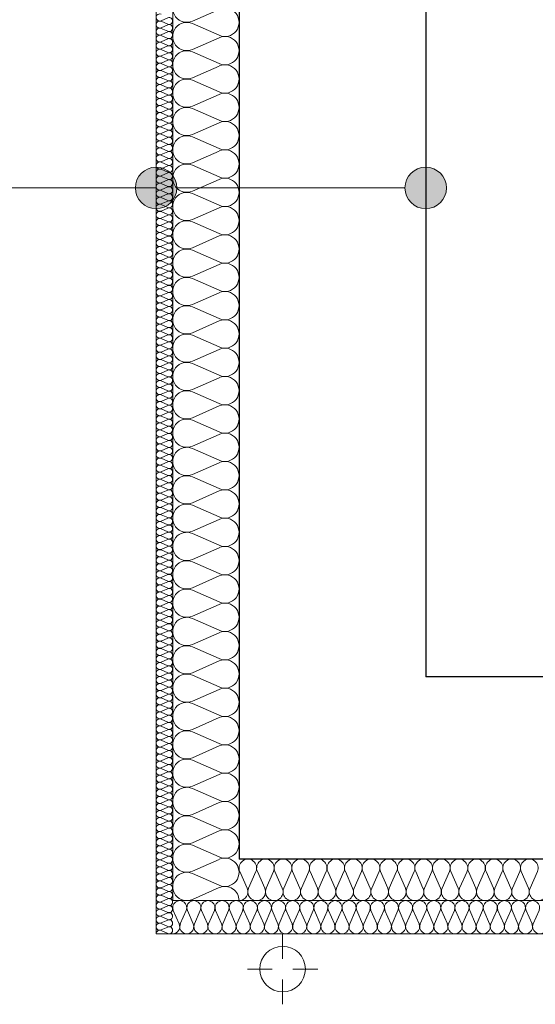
# Model space of a CAD drawing. Extents: x -440864 to -355682, y 13652 to 155872.
# Tile 46 of 179: x -430814 to -429571, y 56414 to 58789. Entities that reach past the tile are written whole.
import ezdxf

# ---------------------------------------------------------------- set-up
doc = ezdxf.new("R2010")
doc.units = 0
doc.header["$MEASUREMENT"] = 0
for name, color, linetype in [('#podkład', 252, 'Continuous'), ('Arch ocieplenie', 252, 'Continuous'), ('Arch opisy', 252, 'Continuous'), ('Inwent Izolacje', 252, 'Continuous')]:
    doc.layers.add(name, color=color, linetype=linetype)
for name, color, linetype, lineweight in [('Arch ocieplenie_Nr_Pióra__9', 252, 'Continuous', 13), ('Arch opisy_Nr_Pióra__21', 252, 'Continuous', 9), ('Arch wykończenie_Nr_Pióra__3', 252, 'Continuous', 18), ('INWENT DACH_Nr_Pióra__21', 252, 'Continuous', 9), ('Inwent Izolacje_Nr_Pióra__2', 252, 'Continuous', 13), ('INWENT.ŚCIANY_Nr_Pióra__1', 252, 'Continuous', 25), ('INWENT.ŚCIANY_Nr_Pióra__2', 252, 'Continuous', 13)]:
    doc.layers.add(name, color=color, linetype=linetype, lineweight=lineweight)

# ---------------------------------------------------------------- blocks, each defined once
blk = doc.blocks.new('Izolacja cieplna 14_194', base_point=(-430444.9, 57732.6))
at = {"layer": 'Arch ocieplenie_Nr_Pióra__9', "linetype": 'Continuous'}
for p, q in [((-430443.5, 57788.8), (-430429.4, 57756.5)), ((-430426.5, 57756.5), (-430412.3, 57788.8)), ((-430409.5, 57788.8), (-430395.3, 57756.5)), ((-430392.5, 57756.5), (-430378.3, 57788.8)), ((-430375.5, 57788.8), (-430361.3, 57756.5)), ((-430358.4, 57756.5), (-430344.3, 57788.8)), ((-430341.4, 57788.8), (-430327.3, 57756.5)), ((-430324.4, 57756.5), (-430310.3, 57788.8)), ((-430307.4, 57788.8), (-430293.2, 57756.5)), ((-430290.4, 57756.5), (-430276.2, 57788.8)), ((-430273.4, 57788.8), (-430259.2, 57756.5)), ((-430256.4, 57756.5), (-430242.2, 57788.8)), ((-430239.3, 57788.8), (-430225.2, 57756.5)), ((-430222.3, 57756.5), (-430208.2, 57788.8)), ((-430205.3, 57788.8), (-430191.2, 57756.5)), ((-430188.3, 57756.5), (-430174.2, 57788.8)), ((-430171.3, 57788.8), (-430157.1, 57756.5)), ((-430154.3, 57756.5), (-430140.1, 57788.8)), ((-430137.3, 57788.8), (-430123.1, 57756.5)), ((-430120.3, 57756.5), (-430106.1, 57788.8)), ((-430103.2, 57788.8), (-430089.1, 57756.5)), ((-430086.2, 57756.5), (-430072.1, 57788.8)), ((-430069.2, 57788.8), (-430055.1, 57756.5)), ((-430052.2, 57756.5), (-430038, 57788.8)), ((-430035.2, 57788.8), (-430021, 57756.5)), ((-430018.2, 57756.5), (-430004, 57788.8)), ((-430001.2, 57788.8), (-429987, 57756.5)), ((-429984.1, 57756.5), (-429970, 57788.8)), ((-429967.1, 57788.8), (-429953, 57756.5)), ((-429950.1, 57756.5), (-429936, 57788.8)), ((-429933.1, 57788.8), (-429918.9, 57756.5)), ((-429916.1, 57756.5), (-429901.9, 57788.8)), ((-429899.1, 57788.8), (-429884.9, 57756.5)), ((-429882.1, 57756.5), (-429867.9, 57788.8)), ((-429865, 57788.8), (-429850.9, 57756.5)), ((-429848, 57756.5), (-429833.9, 57788.8)), ((-429831, 57788.8), (-429816.9, 57756.5)), ((-429814, 57756.5), (-429799.8, 57788.8)), ((-429797, 57788.8), (-429782.8, 57756.5)), ((-429780, 57756.5), (-429765.8, 57788.8)), ((-429763, 57788.8), (-429748.8, 57756.5)), ((-429745.9, 57756.5), (-429731.8, 57788.8)), ((-429728.9, 57788.8), (-429714.8, 57756.5)), ((-429711.9, 57756.5), (-429697.8, 57788.8)), ((-429694.9, 57788.8), (-429680.8, 57756.5)), ((-429677.9, 57756.5), (-429663.7, 57788.8)), ((-429660.9, 57788.8), (-429646.7, 57756.5)), ((-429643.9, 57756.5), (-429629.7, 57788.8)), ((-429626.9, 57788.8), (-429612.7, 57756.5)), ((-429609.8, 57756.5), (-429595.7, 57788.8)), ((-429592.8, 57788.8), (-429578.7, 57756.5)), ((-429575.8, 57756.5), (-429561.7, 57788.8))]:
    blk.add_line(p, q, dxfattribs=at)
for centre, start_param, end_param in [((-430427.9, 57795.6), 4.299595, 8.266775), ((-430393.9, 57795.6), 4.299595, 8.266775), ((-430359.9, 57795.6), 4.299595, 8.266775), ((-430325.8, 57795.6), 4.299595, 8.266775), ((-430291.8, 57795.6), 4.299595, 8.266775), ((-430257.8, 57795.6), 4.299595, 8.266775), ((-430223.8, 57795.6), 4.299595, 8.266775), ((-430189.7, 57795.6), 4.299595, 8.266775), ((-430155.7, 57795.6), 4.299595, 8.266775), ((-430121.7, 57795.6), 4.299595, 8.266775), ((-430087.7, 57795.6), 4.299595, 8.266775), ((-430053.6, 57795.6), 4.299595, 8.266775), ((-430019.6, 57795.6), 4.299595, 8.266775), ((-429985.6, 57795.6), 4.299595, 8.266775), ((-429951.5, 57795.6), 4.299595, 8.266775), ((-429917.5, 57795.6), 4.299595, 8.266775), ((-429883.5, 57795.6), 4.299595, 8.266775), ((-429849.5, 57795.6), 4.299595, 8.266775), ((-429815.4, 57795.6), 4.299595, 8.266775), ((-429781.4, 57795.6), 4.299595, 8.266775), ((-429747.4, 57795.6), 4.299595, 8.266775), ((-429713.3, 57795.6), 4.299595, 8.266775), ((-429679.3, 57795.6), 4.299595, 8.266775), ((-429645.3, 57795.6), 4.299595, 8.266775), ((-429611.3, 57795.6), 4.299595, 8.266775), ((-429577.2, 57795.6), 4.299595, 8.266775), ((-430444.9, 57749.6), 3.141593, 5.125182), ((-430410.9, 57749.6), 1.158004, 5.125183), ((-430376.9, 57749.6), 1.158004, 5.125183), ((-430342.9, 57749.6), 1.158004, 5.125183), ((-430308.8, 57749.6), 1.158004, 5.125183), ((-430274.8, 57749.6), 1.158004, 5.125183), ((-430240.8, 57749.6), 1.158004, 5.125183), ((-430206.8, 57749.6), 1.158004, 5.125183), ((-430172.7, 57749.6), 1.158004, 5.125183), ((-430138.7, 57749.6), 1.158004, 5.125183), ((-430104.7, 57749.6), 1.158004, 5.125183), ((-430070.6, 57749.6), 1.158004, 5.125183), ((-430036.6, 57749.6), 1.158004, 5.125183), ((-430002.6, 57749.6), 1.158004, 5.125183), ((-429968.6, 57749.6), 1.158004, 5.125183), ((-429934.5, 57749.6), 1.158004, 5.125183), ((-429900.5, 57749.6), 1.158004, 5.125183), ((-429866.5, 57749.6), 1.158004, 5.125183), ((-429832.4, 57749.6), 1.158004, 5.125183), ((-429798.4, 57749.6), 1.158004, 5.125183), ((-429764.4, 57749.6), 1.158004, 5.125183), ((-429730.4, 57749.6), 1.158004, 5.125183), ((-429696.3, 57749.6), 1.158004, 5.125183), ((-429662.3, 57749.6), 1.158004, 5.125183), ((-429628.3, 57749.6), 1.158004, 5.125183), ((-429594.3, 57749.6), 1.158004, 5.125183), ((-429560.2, 57749.6), 1.158004, 5.125183)]:
    blk.add_ellipse(centre, major_axis=(0, 17), ratio=0.999981, start_param=start_param, end_param=end_param, dxfattribs=at)
blk = doc.blocks.new('Izolacja cieplna 14_195', base_point=(-430484.9, 62322.6))
at = {"layer": 'Arch ocieplenie_Nr_Pióra__9', "linetype": 'Continuous'}
for p, q in [((-430456.9, 59941.9), (-430473, 59934.8)), ((-430473, 59933.4), (-430456.9, 59926.3)), ((-430456.9, 59924.9), (-430473, 59917.8)), ((-430473, 59916.4), (-430456.9, 59909.3)), ((-430456.9, 59907.9), (-430473, 59900.8)), ((-430473, 59899.4), (-430456.9, 59892.3)), ((-430456.9, 59890.9), (-430473, 59883.8)), ((-430473, 59882.4), (-430456.9, 59875.3)), ((-430456.9, 59873.9), (-430473, 59866.8)), ((-430473, 59865.4), (-430456.9, 59858.3)), ((-430456.9, 59856.9), (-430473, 59849.8)), ((-430473, 59848.4), (-430456.9, 59841.3)), ((-430456.9, 59839.9), (-430473, 59832.8)), ((-430473, 59831.4), (-430456.9, 59824.3)), ((-430456.9, 59822.9), (-430473, 59815.8)), ((-430473, 59814.4), (-430456.9, 59807.3)), ((-430456.9, 59805.9), (-430473, 59798.8)), ((-430473, 59797.4), (-430456.9, 59790.3)), ((-430456.9, 59788.9), (-430473, 59781.8)), ((-430473, 59780.4), (-430456.9, 59773.3)), ((-430456.9, 59771.9), (-430473, 59764.8)), ((-430473, 59763.4), (-430456.9, 59756.3)), ((-430456.9, 59754.9), (-430473, 59747.8)), ((-430473, 59746.4), (-430456.9, 59739.3)), ((-430456.9, 59737.9), (-430473, 59730.8)), ((-430473, 59729.4), (-430456.9, 59722.3)), ((-430456.9, 59720.9), (-430473, 59713.8)), ((-430473, 59712.4), (-430456.9, 59705.3)), ((-430456.9, 59703.9), (-430473, 59696.8)), ((-430473, 59695.4), (-430456.9, 59688.3)), ((-430456.9, 59686.9), (-430473, 59679.8)), ((-430473, 59678.4), (-430456.9, 59671.3)), ((-430456.9, 59669.9), (-430473, 59662.8)), ((-430473, 59661.4), (-430456.9, 59654.3)), ((-430456.9, 59652.9), (-430473, 59645.8)), ((-430473, 59644.4), (-430456.9, 59637.3)), ((-430456.9, 59635.9), (-430473, 59628.8)), ((-430473, 59627.4), (-430456.9, 59620.3)), ((-430456.9, 59618.9), (-430473, 59611.8)), ((-430473, 59610.4), (-430456.9, 59603.3)), ((-430456.9, 59601.9), (-430473, 59594.8)), ((-430473, 59593.4), (-430456.9, 59586.3)), ((-430456.9, 59584.9), (-430473, 59577.8)), ((-430473, 59576.4), (-430456.9, 59569.3)), ((-430456.9, 59567.9), (-430473, 59560.8)), ((-430473, 59559.4), (-430456.9, 59552.3)), ((-430456.9, 59550.9), (-430473, 59543.8)), ((-430473, 59542.4), (-430456.9, 59535.3)), ((-430456.9, 59533.9), (-430473, 59526.8)), ((-430473, 59525.4), (-430456.9, 59518.3)), ((-430456.9, 59516.9), (-430473, 59509.8)), ((-430473, 59508.4), (-430456.9, 59501.3)), ((-430456.9, 59499.9), (-430473, 59492.8)), ((-430473, 59491.4), (-430456.9, 59484.3)), ((-430456.9, 59482.9), (-430473, 59475.8)), ((-430473, 59474.4), (-430456.9, 59467.3)), ((-430456.9, 59465.9), (-430473, 59458.8)), ((-430473, 59457.4), (-430456.9, 59450.3)), ((-430456.9, 59448.9), (-430473, 59441.8)), ((-430473, 59440.4), (-430456.9, 59433.3)), ((-430456.9, 59431.9), (-430473, 59424.8)), ((-430473, 59423.4), (-430456.9, 59416.3)), ((-430456.9, 59414.9), (-430473, 59407.8)), ((-430473, 59406.4), (-430456.9, 59399.3)), ((-430456.9, 59397.9), (-430473, 59390.8)), ((-430473, 59389.4), (-430456.9, 59382.3)), ((-430456.9, 59380.9), (-430473, 59373.8)), ((-430473, 59372.4), (-430456.9, 59365.3)), ((-430456.9, 59363.9), (-430473, 59356.8)), ((-430473, 59355.4), (-430456.9, 59348.3)), ((-430456.9, 59346.9), (-430473, 59339.8)), ((-430473, 59338.4), (-430456.9, 59331.3)), ((-430456.9, 59329.9), (-430473, 59322.8)), ((-430473, 59321.4), (-430456.9, 59314.3)), ((-430456.9, 59312.9), (-430473, 59305.8)), ((-430473, 59304.4), (-430456.9, 59297.3)), ((-430456.9, 59295.9), (-430473, 59288.8)), ((-430473, 59287.4), (-430456.9, 59280.3)), ((-430456.9, 59278.9), (-430473, 59271.8)), ((-430473, 59270.4), (-430456.9, 59263.3)), ((-430456.9, 59261.9), (-430473, 59254.8)), ((-430473, 59253.4), (-430456.9, 59246.3)), ((-430456.9, 59244.9), (-430473, 59237.8)), ((-430473, 59236.4), (-430456.9, 59229.3)), ((-430456.9, 59227.9), (-430473, 59220.8)), ((-430473, 59219.4), (-430456.9, 59212.3)), ((-430456.9, 59210.9), (-430473, 59203.8)), ((-430473, 59202.4), (-430456.9, 59195.3)), ((-430456.9, 59193.9), (-430473, 59186.8)), ((-430473, 59185.4), (-430456.9, 59178.3)), ((-430456.9, 59176.9), (-430473, 59169.8)), ((-430473, 59168.4), (-430456.9, 59161.3)), ((-430456.9, 59159.9), (-430473, 59152.8)), ((-430473, 59151.4), (-430456.9, 59144.3)), ((-430456.9, 59142.9), (-430473, 59135.8)), ((-430473, 59134.4), (-430456.9, 59127.3)), ((-430456.9, 59125.9), (-430473, 59118.8)), ((-430473, 59117.4), (-430456.9, 59110.3)), ((-430456.9, 59108.9), (-430473, 59101.8)), ((-430473, 59100.4), (-430456.9, 59093.3)), ((-430456.9, 59091.9), (-430473, 59084.8)), ((-430473, 59083.4), (-430456.9, 59076.3)), ((-430456.9, 59074.9), (-430473, 59067.8)), ((-430473, 59066.4), (-430456.9, 59059.3)), ((-430456.9, 59057.9), (-430473, 59050.8)), ((-430473, 59049.4), (-430456.9, 59042.3)), ((-430456.9, 59040.9), (-430473, 59033.8)), ((-430473, 59032.4), (-430456.9, 59025.3)), ((-430456.9, 59023.9), (-430473, 59016.8)), ((-430473, 59015.4), (-430456.9, 59008.3)), ((-430456.9, 59006.9), (-430473, 58999.8)), ((-430473, 58998.4), (-430456.9, 58991.3)), ((-430456.9, 58989.9), (-430473, 58982.8)), ((-430473, 58981.4), (-430456.9, 58974.3)), ((-430456.9, 58972.9), (-430473, 58965.8)), ((-430473, 58964.4), (-430456.9, 58957.3)), ((-430456.9, 58955.9), (-430473, 58948.8)), ((-430473, 58947.4), (-430456.9, 58940.3)), ((-430456.9, 58938.9), (-430473, 58931.8)), ((-430473, 58930.4), (-430456.9, 58923.3)), ((-430456.9, 58921.9), (-430473, 58914.8)), ((-430473, 58913.4), (-430456.9, 58906.3)), ((-430456.9, 58904.9), (-430473, 58897.8)), ((-430473, 58896.4), (-430456.9, 58889.3)), ((-430456.9, 58887.9), (-430473, 58880.8)), ((-430473, 58879.4), (-430456.9, 58872.3)), ((-430456.9, 58870.9), (-430473, 58863.8)), ((-430473, 58862.4), (-430456.9, 58855.3)), ((-430456.9, 58853.9), (-430473, 58846.8)), ((-430473, 58845.4), (-430456.9, 58838.3)), ((-430456.9, 58836.9), (-430473, 58829.8)), ((-430473, 58828.4), (-430456.9, 58821.3)), ((-430456.9, 58819.9), (-430473, 58812.8)), ((-430473, 58811.4), (-430456.9, 58804.3)), ((-430456.9, 58802.9), (-430473, 58795.8)), ((-430473, 58794.4), (-430456.9, 58787.3)), ((-430456.9, 58785.9), (-430473, 58778.8)), ((-430473, 58777.4), (-430456.9, 58770.3)), ((-430456.9, 58768.9), (-430473, 58761.8)), ((-430473, 58760.4), (-430456.9, 58753.3)), ((-430456.9, 58751.9), (-430473, 58744.8)), ((-430473, 58743.4), (-430456.9, 58736.3)), ((-430456.9, 58734.9), (-430473, 58727.8)), ((-430473, 58726.4), (-430456.9, 58719.3)), ((-430456.9, 58717.9), (-430473, 58710.8)), ((-430473, 58709.4), (-430456.9, 58702.3)), ((-430456.9, 58700.9), (-430473, 58693.8)), ((-430473, 58692.4), (-430456.9, 58685.3)), ((-430456.9, 58683.9), (-430473, 58676.8)), ((-430473, 58675.4), (-430456.9, 58668.3)), ((-430456.9, 58666.9), (-430473, 58659.8)), ((-430473, 58658.4), (-430456.9, 58651.3)), ((-430456.9, 58649.9), (-430473, 58642.8)), ((-430473, 58641.4), (-430456.9, 58634.3)), ((-430456.9, 58632.9), (-430473, 58625.8)), ((-430473, 58624.4), (-430456.9, 58617.3)), ((-430456.9, 58615.9), (-430473, 58608.8)), ((-430473, 58607.4), (-430456.9, 58600.3)), ((-430456.9, 58598.9), (-430473, 58591.8)), ((-430473, 58590.4), (-430456.9, 58583.3)), ((-430456.9, 58581.9), (-430473, 58574.8)), ((-430473, 58573.4), (-430456.9, 58566.3)), ((-430456.9, 58564.9), (-430473, 58557.8)), ((-430473, 58556.4), (-430456.9, 58549.3)), ((-430456.9, 58547.9), (-430473, 58540.8)), ((-430473, 58539.4), (-430456.9, 58532.3)), ((-430456.9, 58530.9), (-430473, 58523.8)), ((-430473, 58522.4), (-430456.9, 58515.3)), ((-430456.9, 58513.9), (-430473, 58506.8)), ((-430473, 58505.4), (-430456.9, 58498.3)), ((-430456.9, 58496.9), (-430473, 58489.8)), ((-430473, 58488.4), (-430456.9, 58481.3)), ((-430456.9, 58479.9), (-430473, 58472.8)), ((-430473, 58471.4), (-430456.9, 58464.3)), ((-430456.9, 58462.9), (-430473, 58455.8)), ((-430473, 58454.4), (-430456.9, 58447.3)), ((-430456.9, 58445.9), (-430473, 58438.8)), ((-430473, 58437.4), (-430456.9, 58430.3)), ((-430456.9, 58428.9), (-430473, 58421.8)), ((-430473, 58420.4), (-430456.9, 58413.3)), ((-430456.9, 58411.9), (-430473, 58404.8)), ((-430473, 58403.4), (-430456.9, 58396.3)), ((-430456.9, 58394.9), (-430473, 58387.8)), ((-430473, 58386.4), (-430456.9, 58379.3)), ((-430456.9, 58377.9), (-430473, 58370.8)), ((-430473, 58369.4), (-430456.9, 58362.3)), ((-430456.9, 58360.9), (-430473, 58353.8)), ((-430473, 58352.4), (-430456.9, 58345.3)), ((-430456.9, 58343.9), (-430473, 58336.8)), ((-430473, 58335.4), (-430456.9, 58328.3)), ((-430456.9, 58326.9), (-430473, 58319.8)), ((-430473, 58318.4), (-430456.9, 58311.3)), ((-430456.9, 58309.9), (-430473, 58302.8)), ((-430473, 58301.4), (-430456.9, 58294.3)), ((-430456.9, 58292.9), (-430473, 58285.8)), ((-430473, 58284.4), (-430456.9, 58277.3)), ((-430456.9, 58275.9), (-430473, 58268.8)), ((-430473, 58267.4), (-430456.9, 58260.3)), ((-430456.9, 58258.9), (-430473, 58251.8)), ((-430473, 58250.4), (-430456.9, 58243.3)), ((-430456.9, 58241.9), (-430473, 58234.8)), ((-430473, 58233.4), (-430456.9, 58226.3)), ((-430456.9, 58224.9), (-430473, 58217.8)), ((-430473, 58216.4), (-430456.9, 58209.3)), ((-430456.9, 58207.9), (-430473, 58200.8)), ((-430473, 58199.4), (-430456.9, 58192.3)), ((-430456.9, 58190.9), (-430473, 58183.8)), ((-430473, 58182.4), (-430456.9, 58175.3)), ((-430456.9, 58173.9), (-430473, 58166.8)), ((-430473, 58165.4), (-430456.9, 58158.3)), ((-430456.9, 58156.9), (-430473, 58149.8)), ((-430473, 58148.4), (-430456.9, 58141.3)), ((-430456.9, 58139.9), (-430473, 58132.8)), ((-430473, 58131.4), (-430456.9, 58124.3)), ((-430456.9, 58122.9), (-430473, 58115.8)), ((-430473, 58114.4), (-430456.9, 58107.3)), ((-430456.9, 58105.9), (-430473, 58098.8)), ((-430473, 58097.4), (-430456.9, 58090.3)), ((-430456.9, 58088.9), (-430473, 58081.8)), ((-430473, 58080.4), (-430456.9, 58073.3)), ((-430456.9, 58071.9), (-430473, 58064.8)), ((-430473, 58063.4), (-430456.9, 58056.3)), ((-430456.9, 58054.9), (-430473, 58047.8)), ((-430473, 58046.4), (-430456.9, 58039.3)), ((-430456.9, 58037.9), (-430473, 58030.8)), ((-430473, 58029.4), (-430456.9, 58022.3)), ((-430456.9, 58020.9), (-430473, 58013.8)), ((-430473, 58012.4), (-430456.9, 58005.3)), ((-430456.9, 58003.9), (-430473, 57996.8)), ((-430473, 57995.4), (-430456.9, 57988.3)), ((-430456.9, 57986.9), (-430473, 57979.8)), ((-430473, 57978.4), (-430456.9, 57971.3)), ((-430456.9, 57969.9), (-430473, 57962.8)), ((-430473, 57961.4), (-430456.9, 57954.3)), ((-430456.9, 57952.9), (-430473, 57945.8)), ((-430473, 57944.4), (-430456.9, 57937.3)), ((-430456.9, 57935.9), (-430473, 57928.8)), ((-430473, 57927.4), (-430456.9, 57920.3)), ((-430456.9, 57918.9), (-430473, 57911.8)), ((-430473, 57910.4), (-430456.9, 57903.3)), ((-430456.9, 57901.9), (-430473, 57894.8)), ((-430473, 57893.4), (-430456.9, 57886.3)), ((-430456.9, 57884.9), (-430473, 57877.8)), ((-430473, 57876.4), (-430456.9, 57869.3)), ((-430456.9, 57867.9), (-430473, 57860.8)), ((-430473, 57859.4), (-430456.9, 57852.3)), ((-430456.9, 57850.9), (-430473, 57843.8)), ((-430473, 57842.4), (-430456.9, 57835.3)), ((-430456.9, 57833.9), (-430473, 57826.8)), ((-430473, 57825.4), (-430456.9, 57818.3)), ((-430456.9, 57816.9), (-430473, 57809.8)), ((-430473, 57808.4), (-430456.9, 57801.3)), ((-430456.9, 57799.9), (-430473, 57792.8)), ((-430473, 57791.4), (-430456.9, 57784.3)), ((-430456.9, 57782.9), (-430473, 57775.8)), ((-430473, 57774.4), (-430456.9, 57767.3)), ((-430456.9, 57765.9), (-430473, 57758.8)), ((-430473, 57757.4), (-430456.9, 57750.3)), ((-430456.9, 57748.9), (-430473, 57741.8)), ((-430473, 57740.4), (-430456.9, 57733.3))]:
    blk.add_line(p, q, dxfattribs=at)
for centre, start_param, end_param in [((-430476.4, 59942.6), 1.158004, 5.125183), ((-430453.5, 59934.1), 4.299595, 8.266775), ((-430476.4, 59925.6), 1.158004, 5.125183), ((-430476.4, 59908.6), 1.158004, 5.125183), ((-430453.5, 59917.1), 4.299595, 8.266775), ((-430476.4, 59891.6), 1.158004, 5.125183), ((-430453.5, 59900.1), 4.299595, 8.266775), ((-430453.5, 59883.1), 4.299595, 8.266775), ((-430476.4, 59874.6), 1.158004, 5.125183), ((-430476.4, 59857.6), 1.158004, 5.125183), ((-430453.5, 59866.1), 4.299595, 8.266775), ((-430476.4, 59840.6), 1.158004, 5.125183), ((-430453.5, 59849.1), 4.299595, 8.266775), ((-430476.4, 59823.6), 1.158004, 5.125183), ((-430453.5, 59832.1), 4.299595, 8.266775), ((-430453.5, 59815.1), 4.299595, 8.266775), ((-430476.4, 59806.6), 1.158004, 5.125183), ((-430476.4, 59789.6), 1.158004, 5.125183), ((-430453.5, 59798.1), 4.299595, 8.266775), ((-430476.4, 59772.6), 1.158004, 5.125183), ((-430453.5, 59781.1), 4.299595, 8.266775), ((-430453.5, 59764.1), 4.299595, 8.266775), ((-430476.4, 59755.6), 1.158004, 5.125183), ((-430453.5, 59747.1), 4.299595, 8.266775), ((-430476.4, 59738.6), 1.158004, 5.125183), ((-430476.4, 59721.6), 1.158004, 5.125183), ((-430453.5, 59730.1), 4.299595, 8.266775), ((-430476.4, 59704.6), 1.158004, 5.125183), ((-430453.5, 59713.1), 4.299595, 8.266775), ((-430453.5, 59696.1), 4.299595, 8.266775), ((-430476.4, 59687.6), 1.158004, 5.125183), ((-430476.4, 59670.6), 1.158004, 5.125183), ((-430453.5, 59679.1), 4.299595, 8.266775), ((-430476.4, 59653.6), 1.158004, 5.125183), ((-430453.5, 59662.1), 4.299595, 8.266775), ((-430453.5, 59645.1), 4.299595, 8.266775), ((-430476.4, 59636.6), 1.158004, 5.125183), ((-430453.5, 59628.1), 4.299595, 8.266775), ((-430476.4, 59619.6), 1.158004, 5.125183), ((-430476.4, 59602.6), 1.158004, 5.125183), ((-430453.5, 59611.1), 4.299595, 8.266775), ((-430476.4, 59585.6), 1.158004, 5.125183), ((-430453.5, 59594.1), 4.299595, 8.266775), ((-430453.5, 59577.1), 4.299595, 8.266775), ((-430476.4, 59568.6), 1.158004, 5.125183), ((-430476.4, 59551.6), 1.158004, 5.125183), ((-430453.5, 59560.1), 4.299595, 8.266775), ((-430476.4, 59534.6), 1.158004, 5.125183), ((-430453.5, 59543.1), 4.299595, 8.266775), ((-430453.5, 59526.1), 4.299595, 8.266775), ((-430476.4, 59517.6), 1.158004, 5.125183), ((-430453.5, 59509.1), 4.299595, 8.266775), ((-430476.4, 59500.6), 1.158004, 5.125183), ((-430476.4, 59483.6), 1.158004, 5.125183), ((-430453.5, 59492.1), 4.299595, 8.266775), ((-430476.4, 59466.6), 1.158004, 5.125183), ((-430453.5, 59475.1), 4.299595, 8.266775), ((-430453.5, 59458.1), 4.299595, 8.266775), ((-430476.4, 59449.6), 1.158004, 5.125183), ((-430476.4, 59432.6), 1.158004, 5.125183), ((-430453.5, 59441.1), 4.299595, 8.266775), ((-430476.4, 59415.6), 1.158004, 5.125183), ((-430453.5, 59424.1), 4.299595, 8.266775), ((-430453.5, 59407.1), 4.299595, 8.266775), ((-430476.4, 59398.6), 1.158004, 5.125183), ((-430453.5, 59390.1), 4.299595, 8.266775), ((-430476.4, 59381.6), 1.158004, 5.125183), ((-430476.4, 59364.6), 1.158004, 5.125183), ((-430453.5, 59373.1), 4.299595, 8.266775), ((-430476.4, 59347.6), 1.158004, 5.125183), ((-430453.5, 59356.1), 4.299595, 8.266775), ((-430453.5, 59339.1), 4.299595, 8.266775), ((-430476.4, 59330.6), 1.158004, 5.125183), ((-430476.4, 59313.6), 1.158004, 5.125183), ((-430453.5, 59322.1), 4.299595, 8.266775), ((-430476.4, 59296.6), 1.158004, 5.125183), ((-430453.5, 59305.1), 4.299595, 8.266775), ((-430453.5, 59288.1), 4.299595, 8.266775), ((-430476.4, 59279.6), 1.158004, 5.125183), ((-430453.5, 59271.1), 4.299595, 8.266775), ((-430476.4, 59262.6), 1.158004, 5.125183), ((-430476.4, 59245.6), 1.158004, 5.125183), ((-430453.5, 59254.1), 4.299595, 8.266775), ((-430476.4, 59228.6), 1.158004, 5.125183), ((-430453.5, 59237.1), 4.299595, 8.266775), ((-430453.5, 59220.1), 4.299595, 8.266775), ((-430476.4, 59211.6), 1.158004, 5.125183), ((-430476.4, 59194.6), 1.158004, 5.125183), ((-430453.5, 59203.1), 4.299595, 8.266775), ((-430476.4, 59177.6), 1.158004, 5.125183), ((-430453.5, 59186.1), 4.299595, 8.266775), ((-430453.5, 59169.1), 4.299595, 8.266775), ((-430476.4, 59160.6), 1.158004, 5.125183), ((-430453.5, 59152.1), 4.299595, 8.266775), ((-430476.4, 59143.6), 1.158004, 5.125183), ((-430476.4, 59126.6), 1.158004, 5.125183), ((-430453.5, 59135.1), 4.299595, 8.266775), ((-430476.4, 59109.6), 1.158004, 5.125183), ((-430453.5, 59118.1), 4.299595, 8.266775), ((-430453.5, 59101.1), 4.299595, 8.266775), ((-430476.4, 59092.6), 1.158004, 5.125183), ((-430476.4, 59075.6), 1.158004, 5.125183), ((-430453.5, 59084.1), 4.299595, 8.266775), ((-430476.4, 59058.6), 1.158004, 5.125183), ((-430453.5, 59067.1), 4.299595, 8.266775), ((-430453.5, 59050.1), 4.299595, 8.266775), ((-430476.4, 59041.6), 1.158004, 5.125183), ((-430453.5, 59033.1), 4.299595, 8.266775), ((-430476.4, 59024.6), 1.158004, 5.125183), ((-430476.4, 59007.6), 1.158004, 5.125183), ((-430453.5, 59016.1), 4.299595, 8.266775), ((-430476.4, 58990.6), 1.158004, 5.125183), ((-430453.5, 58999.1), 4.299595, 8.266775), ((-430453.5, 58982.1), 4.299595, 8.266775), ((-430476.4, 58973.6), 1.158004, 5.125183), ((-430476.4, 58956.6), 1.158004, 5.125183), ((-430453.5, 58965.1), 4.299595, 8.266775), ((-430476.4, 58939.6), 1.158004, 5.125183), ((-430453.5, 58948.1), 4.299595, 8.266775), ((-430476.4, 58922.6), 1.158004, 5.125183), ((-430453.5, 58931.1), 4.299595, 8.266775), ((-430453.5, 58914.1), 4.299595, 8.266775), ((-430476.4, 58905.6), 1.158004, 5.125183), ((-430476.4, 58888.6), 1.158004, 5.125183), ((-430453.5, 58897.1), 4.299595, 8.266775), ((-430476.4, 58871.6), 1.158004, 5.125183), ((-430453.5, 58880.1), 4.299595, 8.266775), ((-430453.5, 58863.1), 4.299595, 8.266775), ((-430476.4, 58854.6), 1.158004, 5.125183), ((-430476.4, 58837.6), 1.158004, 5.125183), ((-430453.5, 58846.1), 4.299595, 8.266775), ((-430476.4, 58820.6), 1.158004, 5.125183), ((-430453.5, 58829.1), 4.299595, 8.266775), ((-430476.4, 58803.6), 1.158004, 5.125183), ((-430453.5, 58812.1), 4.299595, 8.266775), ((-430453.5, 58795.1), 4.299595, 8.266775), ((-430476.4, 58786.6), 1.158004, 5.125183), ((-430476.4, 58769.6), 1.158004, 5.125183), ((-430453.5, 58778.1), 4.299595, 8.266775), ((-430476.4, 58752.6), 1.158004, 5.125183), ((-430453.5, 58761.1), 4.299595, 8.266775), ((-430453.5, 58744.1), 4.299595, 8.266775), ((-430476.4, 58735.6), 1.158004, 5.125183), ((-430476.4, 58718.6), 1.158004, 5.125183), ((-430453.5, 58727.1), 4.299595, 8.266775), ((-430476.4, 58701.6), 1.158004, 5.125183), ((-430453.5, 58710.1), 4.299595, 8.266775), ((-430476.4, 58684.6), 1.158004, 5.125183), ((-430453.5, 58693.1), 4.299595, 8.266775), ((-430453.5, 58676.1), 4.299595, 8.266775), ((-430476.4, 58667.6), 1.158004, 5.125183), ((-430476.4, 58650.6), 1.158004, 5.125183), ((-430453.5, 58659.1), 4.299595, 8.266775), ((-430476.4, 58633.6), 1.158004, 5.125183), ((-430453.5, 58642.1), 4.299595, 8.266775), ((-430453.5, 58625.1), 4.299595, 8.266775), ((-430476.4, 58616.6), 1.158004, 5.125183), ((-430476.4, 58599.6), 1.158004, 5.125183), ((-430453.5, 58608.1), 4.299595, 8.266775), ((-430476.4, 58582.6), 1.158004, 5.125183), ((-430453.5, 58591.1), 4.299595, 8.266775), ((-430476.4, 58565.6), 1.158004, 5.125183), ((-430453.5, 58574.1), 4.299595, 8.266775), ((-430453.5, 58557.1), 4.299595, 8.266775), ((-430476.4, 58548.6), 1.158004, 5.125183), ((-430476.4, 58531.6), 1.158004, 5.125183), ((-430453.5, 58540.1), 4.299595, 8.266775), ((-430476.4, 58514.6), 1.158004, 5.125183), ((-430453.5, 58523.1), 4.299595, 8.266775), ((-430453.5, 58506.1), 4.299595, 8.266775), ((-430476.4, 58497.6), 1.158004, 5.125183), ((-430476.4, 58480.6), 1.158004, 5.125183), ((-430453.5, 58489.1), 4.299595, 8.266775), ((-430476.4, 58463.6), 1.158004, 5.125183), ((-430453.5, 58472.1), 4.299595, 8.266775), ((-430476.4, 58446.6), 1.158004, 5.125183), ((-430453.5, 58455.1), 4.299595, 8.266775), ((-430453.5, 58438.1), 4.299595, 8.266775), ((-430476.4, 58429.6), 1.158004, 5.125183), ((-430476.4, 58412.6), 1.158004, 5.125183), ((-430453.5, 58421.1), 4.299595, 8.266775), ((-430476.4, 58395.6), 1.158004, 5.125183), ((-430453.5, 58404.1), 4.299595, 8.266775), ((-430453.5, 58387.1), 4.299595, 8.266775), ((-430476.4, 58378.6), 1.158004, 5.125183), ((-430476.4, 58361.6), 1.158004, 5.125183), ((-430453.5, 58370.1), 4.299595, 8.266775), ((-430476.4, 58344.6), 1.158004, 5.125183), ((-430453.5, 58353.1), 4.299595, 8.266775), ((-430476.4, 58327.6), 1.158004, 5.125183), ((-430453.5, 58336.1), 4.299595, 8.266775), ((-430453.5, 58319.1), 4.299595, 8.266775), ((-430476.4, 58310.6), 1.158004, 5.125183), ((-430476.4, 58293.6), 1.158004, 5.125183), ((-430453.5, 58302.1), 4.299595, 8.266775), ((-430476.4, 58276.6), 1.158004, 5.125183), ((-430453.5, 58285.1), 4.299595, 8.266775), ((-430453.5, 58268.1), 4.299595, 8.266775), ((-430476.4, 58259.6), 1.158004, 5.125183), ((-430476.4, 58242.6), 1.158004, 5.125183), ((-430453.5, 58251.1), 4.299595, 8.266775), ((-430476.4, 58225.6), 1.158004, 5.125183), ((-430453.5, 58234.1), 4.299595, 8.266775), ((-430476.4, 58208.6), 1.158004, 5.125183), ((-430453.5, 58217.1), 4.299595, 8.266775), ((-430453.5, 58200.1), 4.299595, 8.266775), ((-430476.4, 58191.6), 1.158004, 5.125183), ((-430476.4, 58174.6), 1.158004, 5.125183), ((-430453.5, 58183.1), 4.299595, 8.266775), ((-430476.4, 58157.6), 1.158004, 5.125183), ((-430453.5, 58166.1), 4.299595, 8.266775), ((-430453.5, 58149.1), 4.299595, 8.266775), ((-430476.4, 58140.6), 1.158004, 5.125183), ((-430453.5, 58132.1), 4.299595, 8.266775), ((-430476.4, 58123.6), 1.158004, 5.125183), ((-430476.4, 58106.6), 1.158004, 5.125183), ((-430453.5, 58115.1), 4.299595, 8.266775), ((-430476.4, 58089.6), 1.158004, 5.125183), ((-430453.5, 58098.1), 4.299595, 8.266775), ((-430453.5, 58081.1), 4.299595, 8.266775), ((-430476.4, 58072.6), 1.158004, 5.125183), ((-430476.4, 58055.6), 1.158004, 5.125183), ((-430453.5, 58064.1), 4.299595, 8.266775), ((-430476.4, 58038.6), 1.158004, 5.125183), ((-430453.5, 58047.1), 4.299595, 8.266775), ((-430453.5, 58030.1), 4.299595, 8.266775), ((-430476.4, 58021.6), 1.158004, 5.125183), ((-430453.5, 58013.1), 4.299595, 8.266775), ((-430476.4, 58004.6), 1.158004, 5.125183), ((-430476.4, 57987.6), 1.158004, 5.125183), ((-430453.5, 57996.1), 4.299595, 8.266775), ((-430476.4, 57970.6), 1.158004, 5.125183), ((-430453.5, 57979.1), 4.299595, 8.266775), ((-430453.5, 57962.1), 4.299595, 8.266775), ((-430476.4, 57953.6), 1.158004, 5.125183), ((-430476.4, 57936.6), 1.158004, 5.125183), ((-430453.5, 57945.1), 4.299595, 8.266775), ((-430476.4, 57919.6), 1.158004, 5.125183), ((-430453.5, 57928.1), 4.299595, 8.266775), ((-430453.5, 57911.1), 4.299595, 8.266775), ((-430476.4, 57902.6), 1.158004, 5.125183), ((-430453.5, 57894.1), 4.299595, 8.266775), ((-430476.4, 57885.6), 1.158004, 5.125183), ((-430476.4, 57868.6), 1.158004, 5.125183), ((-430453.5, 57877.1), 4.299595, 8.266775), ((-430476.4, 57851.6), 1.158004, 5.125183), ((-430453.5, 57860.1), 4.299595, 8.266775), ((-430453.5, 57843.1), 4.299595, 8.266775), ((-430476.4, 57834.6), 1.158004, 5.125183), ((-430476.4, 57817.6), 1.158004, 5.125183), ((-430453.5, 57826.1), 4.299595, 8.266775), ((-430476.4, 57800.6), 1.158004, 5.125183), ((-430453.5, 57809.1), 4.299595, 8.266775), ((-430453.5, 57792.1), 4.299595, 8.266775), ((-430476.4, 57783.6), 1.158004, 5.125183), ((-430453.5, 57775.1), 4.299595, 8.266775), ((-430476.4, 57766.6), 1.158004, 5.125183), ((-430476.4, 57749.6), 1.158004, 5.125183), ((-430453.5, 57758.1), 4.299595, 8.266775), ((-430476.4, 57732.6), 1.158004, 3.141593), ((-430453.5, 57741.1), 4.299595, 8.266775)]:
    blk.add_ellipse(centre, major_axis=(8.51, 0), ratio=0.999163, start_param=start_param, end_param=end_param, dxfattribs=at)
blk = doc.blocks.new('Izolacja cieplna 14_317', base_point=(-430284.9, 57812.6))
at = {"layer": 'Inwent Izolacje_Nr_Pióra__2', "linetype": 'Continuous'}
for p, q in [((-430283.2, 57882.8), (-430265.5, 57842.4)), ((-430262, 57842.4), (-430244.3, 57882.8)), ((-430240.8, 57882.8), (-430223.1, 57842.4)), ((-430219.6, 57842.4), (-430201.9, 57882.8)), ((-430198.4, 57882.8), (-430180.7, 57842.4)), ((-430177.1, 57842.4), (-430159.5, 57882.8)), ((-430155.9, 57882.8), (-430138.3, 57842.4)), ((-430134.7, 57842.4), (-430117.1, 57882.8)), ((-430113.5, 57882.8), (-430095.9, 57842.4)), ((-430092.3, 57842.4), (-430074.7, 57882.8)), ((-430071.1, 57882.8), (-430053.5, 57842.4)), ((-430049.9, 57842.4), (-430032.3, 57882.8)), ((-430028.7, 57882.8), (-430011.1, 57842.4)), ((-430007.5, 57842.4), (-429989.9, 57882.8)), ((-429986.3, 57882.8), (-429968.7, 57842.4)), ((-429965.1, 57842.4), (-429947.5, 57882.8)), ((-429943.9, 57882.8), (-429926.3, 57842.4)), ((-429922.7, 57842.4), (-429905.1, 57882.8)), ((-429901.5, 57882.8), (-429883.9, 57842.4)), ((-429880.3, 57842.4), (-429862.7, 57882.8)), ((-429859.1, 57882.8), (-429841.5, 57842.4)), ((-429837.9, 57842.4), (-429820.2, 57882.8)), ((-429816.7, 57882.8), (-429799, 57842.4)), ((-429795.5, 57842.4), (-429777.8, 57882.8)), ((-429774.3, 57882.8), (-429756.6, 57842.4)), ((-429753.1, 57842.4), (-429735.4, 57882.8)), ((-429731.9, 57882.8), (-429714.2, 57842.4)), ((-429710.7, 57842.4), (-429693, 57882.8)), ((-429689.5, 57882.8), (-429671.8, 57842.4)), ((-429668.3, 57842.4), (-429650.6, 57882.8)), ((-429647.1, 57882.8), (-429629.4, 57842.4)), ((-429625.9, 57842.4), (-429608.2, 57882.8)), ((-429604.6, 57882.8), (-429587, 57842.4)), ((-429583.4, 57842.4), (-429565.8, 57882.8))]:
    blk.add_line(p, q, dxfattribs=at)
for centre, start_param, end_param in [((-430263.7, 57891.3), 4.299595, 8.266775), ((-430221.3, 57891.3), 4.299595, 8.266775), ((-430178.9, 57891.3), 4.299595, 8.266775), ((-430136.5, 57891.3), 4.299595, 8.266775), ((-430094.1, 57891.3), 4.299595, 8.266775), ((-430051.7, 57891.3), 4.299595, 8.266775), ((-430009.3, 57891.3), 4.299595, 8.266775), ((-429966.9, 57891.3), 4.299595, 8.266775), ((-429924.5, 57891.3), 4.299595, 8.266775), ((-429882.1, 57891.3), 4.299595, 8.266775), ((-429839.7, 57891.3), 4.299595, 8.266775), ((-429797.3, 57891.3), 4.299595, 8.266775), ((-429754.9, 57891.3), 4.299595, 8.266775), ((-429712.4, 57891.3), 4.299595, 8.266775), ((-429670, 57891.3), 4.299595, 8.266775), ((-429627.6, 57891.3), 4.299595, 8.266775), ((-429585.2, 57891.3), 4.299595, 8.266775), ((-430284.9, 57833.9), 3.141593, 5.125182), ((-430242.5, 57833.9), 1.158004, 5.125183), ((-430200.1, 57833.9), 1.158004, 5.125183), ((-430157.7, 57833.9), 1.158004, 5.125183), ((-430115.3, 57833.9), 1.158004, 5.125183), ((-430072.9, 57833.9), 1.158004, 5.125183), ((-430030.5, 57833.9), 1.158004, 5.125183), ((-429988.1, 57833.9), 1.158004, 5.125183), ((-429945.7, 57833.9), 1.158004, 5.125183), ((-429903.3, 57833.9), 1.158004, 5.125183), ((-429860.9, 57833.9), 1.158004, 5.125183), ((-429818.5, 57833.9), 1.158004, 5.125183), ((-429776.1, 57833.9), 1.158004, 5.125183), ((-429733.7, 57833.9), 1.158004, 5.125183), ((-429691.2, 57833.9), 1.158004, 5.125183), ((-429648.8, 57833.9), 1.158004, 5.125183), ((-429606.4, 57833.9), 1.158004, 5.125183), ((-429564, 57833.9), 1.158004, 5.125183)]:
    blk.add_ellipse(centre, major_axis=(0, 21.3), ratio=0.996986, start_param=start_param, end_param=end_param, dxfattribs=at)
blk = doc.blocks.new('Izolacja cieplna 14_318', base_point=(-430284.9, 57812.6))
at = {"layer": 'Inwent Izolacje_Nr_Pióra__2', "linetype": 'Continuous'}
for p, q in [((-430397.3, 59933.8), (-430332.6, 59962.2)), ((-430332.6, 59899.6), (-430397.3, 59928.1)), ((-430397.3, 59865.5), (-430332.6, 59893.9)), ((-430332.6, 59831.3), (-430397.3, 59859.7)), ((-430397.3, 59797.1), (-430332.6, 59825.6)), ((-430332.6, 59763), (-430397.3, 59791.4)), ((-430397.3, 59728.8), (-430332.6, 59757.2)), ((-430332.6, 59694.6), (-430397.3, 59723.1)), ((-430397.3, 59660.5), (-430332.6, 59688.9)), ((-430332.6, 59626.3), (-430397.3, 59654.7)), ((-430397.3, 59592.1), (-430332.6, 59620.6)), ((-430332.6, 59558), (-430397.3, 59586.4)), ((-430397.3, 59523.8), (-430332.6, 59552.2)), ((-430332.6, 59489.6), (-430397.3, 59518.1)), ((-430397.3, 59455.5), (-430332.6, 59483.9)), ((-430332.6, 59421.3), (-430397.3, 59449.7)), ((-430397.3, 59387.1), (-430332.6, 59415.6)), ((-430332.6, 59353), (-430397.3, 59381.4)), ((-430397.3, 59318.8), (-430332.6, 59347.2)), ((-430332.6, 59284.6), (-430397.3, 59313.1)), ((-430397.3, 59250.5), (-430332.6, 59278.9)), ((-430332.6, 59216.3), (-430397.3, 59244.7)), ((-430397.3, 59182.1), (-430332.6, 59210.6)), ((-430332.6, 59148), (-430397.3, 59176.4)), ((-430397.3, 59113.8), (-430332.6, 59142.2)), ((-430332.6, 59079.6), (-430397.3, 59108.1)), ((-430397.3, 59045.5), (-430332.6, 59073.9)), ((-430332.6, 59011.3), (-430397.3, 59039.7)), ((-430397.3, 58977.1), (-430332.6, 59005.6)), ((-430332.6, 58943), (-430397.3, 58971.4)), ((-430397.3, 58908.8), (-430332.6, 58937.2)), ((-430332.6, 58874.6), (-430397.3, 58903.1)), ((-430397.3, 58840.5), (-430332.6, 58868.9)), ((-430332.6, 58806.3), (-430397.3, 58834.7)), ((-430397.3, 58772.1), (-430332.6, 58800.6)), ((-430332.6, 58738), (-430397.3, 58766.4)), ((-430397.3, 58703.8), (-430332.6, 58732.2)), ((-430332.6, 58669.6), (-430397.3, 58698.1)), ((-430397.3, 58635.5), (-430332.6, 58663.9)), ((-430332.6, 58601.3), (-430397.3, 58629.7)), ((-430397.3, 58567.1), (-430332.6, 58595.6)), ((-430332.6, 58533), (-430397.3, 58561.4)), ((-430397.3, 58498.8), (-430332.6, 58527.2)), ((-430332.6, 58464.6), (-430397.3, 58493.1)), ((-430397.3, 58430.5), (-430332.6, 58458.9)), ((-430332.6, 58396.3), (-430397.3, 58424.7)), ((-430397.3, 58362.1), (-430332.6, 58390.6)), ((-430332.6, 58328), (-430397.3, 58356.4)), ((-430397.3, 58293.8), (-430332.6, 58322.2)), ((-430332.6, 58259.6), (-430397.3, 58288.1)), ((-430397.3, 58225.5), (-430332.6, 58253.9)), ((-430332.6, 58191.3), (-430397.3, 58219.7)), ((-430397.3, 58157.1), (-430332.6, 58185.6)), ((-430332.6, 58123), (-430397.3, 58151.4)), ((-430397.3, 58088.8), (-430332.6, 58117.2)), ((-430332.6, 58054.6), (-430397.3, 58083.1)), ((-430397.3, 58020.5), (-430332.6, 58048.9)), ((-430332.6, 57986.3), (-430397.3, 58014.7)), ((-430397.3, 57952.1), (-430332.6, 57980.6)), ((-430332.6, 57918), (-430397.3, 57946.4)), ((-430397.3, 57883.8), (-430332.6, 57912.2)), ((-430332.6, 57849.6), (-430397.3, 57878.1)), ((-430397.3, 57815.5), (-430332.6, 57843.9))]:
    blk.add_line(p, q, dxfattribs=at)
for centre, start_param, end_param in [((-430410.9, 59965.1), 5.870392, 9.837571), ((-430319, 59930.9), 2.7288, 6.695979), ((-430410.9, 59896.8), 5.870392, 9.837571), ((-430319, 59862.6), 2.7288, 6.695979), ((-430410.9, 59828.4), 5.870392, 9.837571), ((-430319, 59794.3), 2.7288, 6.695979), ((-430410.9, 59760.1), 5.870392, 9.837571), ((-430319, 59725.9), 2.7288, 6.695979), ((-430410.9, 59691.8), 5.870392, 9.837571), ((-430319, 59657.6), 2.7288, 6.695979), ((-430410.9, 59623.4), 5.870392, 9.837571), ((-430319, 59589.3), 2.7288, 6.695979), ((-430410.9, 59555.1), 5.870392, 9.837571), ((-430319, 59520.9), 2.7288, 6.695979), ((-430410.9, 59486.8), 5.870392, 9.837571), ((-430319, 59452.6), 2.7288, 6.695979), ((-430410.9, 59418.4), 5.870392, 9.837571), ((-430319, 59384.3), 2.7288, 6.695979), ((-430410.9, 59350.1), 5.870392, 9.837571), ((-430319, 59315.9), 2.7288, 6.695979), ((-430410.9, 59281.8), 5.870392, 9.837571), ((-430319, 59247.6), 2.7288, 6.695979), ((-430410.9, 59213.4), 5.870392, 9.837571), ((-430319, 59179.3), 2.7288, 6.695979), ((-430410.9, 59145.1), 5.870392, 9.837571), ((-430319, 59110.9), 2.7288, 6.695979), ((-430410.9, 59076.8), 5.870392, 9.837571), ((-430319, 59042.6), 2.7288, 6.695979), ((-430410.9, 59008.4), 5.870392, 9.837571), ((-430319, 58974.3), 2.7288, 6.695979), ((-430410.9, 58940.1), 5.870392, 9.837571), ((-430319, 58905.9), 2.7288, 6.695979), ((-430410.9, 58871.8), 5.870392, 9.837571), ((-430319, 58837.6), 2.7288, 6.695979), ((-430410.9, 58803.4), 5.870392, 9.837571), ((-430319, 58769.3), 2.7288, 6.695979), ((-430410.9, 58735.1), 5.870392, 9.837571), ((-430319, 58700.9), 2.7288, 6.695979), ((-430410.9, 58666.8), 5.870392, 9.837571), ((-430319, 58632.6), 2.7288, 6.695979), ((-430410.9, 58598.4), 5.870392, 9.837571), ((-430319, 58564.3), 2.7288, 6.695979), ((-430410.9, 58530.1), 5.870392, 9.837571), ((-430319, 58495.9), 2.7288, 6.695979), ((-430410.9, 58461.8), 5.870392, 9.837571), ((-430319, 58427.6), 2.7288, 6.695979), ((-430410.9, 58393.4), 5.870392, 9.837571), ((-430319, 58359.3), 2.7288, 6.695979), ((-430410.9, 58325.1), 5.870392, 9.837571), ((-430319, 58290.9), 2.7288, 6.695979), ((-430410.9, 58256.8), 5.870392, 9.837571), ((-430319, 58222.6), 2.7288, 6.695979), ((-430410.9, 58188.4), 5.870392, 9.837571), ((-430319, 58154.3), 2.7288, 6.695979), ((-430410.9, 58120.1), 5.870392, 9.837571), ((-430319, 58085.9), 2.7288, 6.695979), ((-430410.9, 58051.8), 5.870392, 9.837571), ((-430319, 58017.6), 2.7288, 6.695979), ((-430410.9, 57983.4), 5.870392, 9.837571), ((-430319, 57949.3), 2.7288, 6.695979), ((-430410.9, 57915.1), 5.870392, 9.837571), ((-430319, 57880.9), 2.7288, 6.695979), ((-430410.9, 57846.8), 5.870392, 9.837571), ((-430319, 57812.6), 4.712389, 6.695979)]:
    blk.add_ellipse(centre, major_axis=(0, 34.2), ratio=0.995956, start_param=start_param, end_param=end_param, dxfattribs=at)
blk = doc.blocks.new('Linia_152', base_point=(-430484.9, 59531.7))
at = {"layer": 'Arch opisy_Nr_Pióra__21', "linetype": 'Continuous'}
blk.add_line((-430484.9, 59531.7), (-432564.7, 59531.7), dxfattribs=at)
blk = doc.blocks.new('Linia_153', base_point=(-429834.9, 59531.7))
at = {"layer": 'Arch opisy_Nr_Pióra__21', "linetype": 'Continuous'}
for points in [[(-430434.9, 59531.7), (-430438.8, 59550.8), (-430449.6, 59567), (-430465.8, 59577.9), (-430484.9, 59581.7), (-430504.1, 59577.9), (-430520.3, 59567), (-430531.1, 59550.8), (-430534.9, 59531.7), (-430531.1, 59512.6), (-430520.3, 59496.3), (-430504.1, 59485.5), (-430484.9, 59481.7), (-430465.8, 59485.5), (-430449.6, 59496.3), (-430438.8, 59512.6)], [(-429784.9, 59531.7), (-429788.8, 59550.8), (-429799.6, 59567), (-429815.8, 59577.9), (-429834.9, 59581.7), (-429854.1, 59577.9), (-429870.3, 59567), (-429881.1, 59550.8), (-429884.9, 59531.7), (-429881.1, 59512.6), (-429870.3, 59496.3), (-429854.1, 59485.5), (-429834.9, 59481.7), (-429815.8, 59485.5), (-429799.6, 59496.3), (-429788.8, 59512.6)]]:
    blk.add_hatch(color=256, dxfattribs=at).paths.add_polyline_path(points, flags=0)
blk.add_line((-429884.9, 59531.7), (-430434.9, 59531.7), dxfattribs=at)
for centre in [(-430484.9, 59531.7), (-429834.9, 59531.7)]:
    blk.add_circle(centre, 50, dxfattribs=at)
blk = doc.blocks.new('piętro')
at = {"layer": 'Arch wykończenie_Nr_Pióra__3', "color": 252, "linetype": 'Continuous'}
for q in [(-430484.9, 54674.3), (-427994.9, 50084.3)]:
    blk.add_line((-430484.9, 50084.3), q, dxfattribs=at)
at = {"layer": 'INWENT DACH_Nr_Pióra__21', "color": 252, "linetype": 'Continuous'}
for p, q in [((-430179.9, 50024.3), (-430179.9, 50084.3)), ((-430204.9, 49999.3), (-430264.9, 49999.3)), ((-430154.9, 49999.3), (-430094.9, 49999.3)), ((-430179.9, 49974.3), (-430179.9, 49914.3))]:
    blk.add_line(p, q, dxfattribs=at)
blk.add_circle((-430179.9, 49999.3), 55, dxfattribs=at)
at = {"layer": 'INWENT.ŚCIANY_Nr_Pióra__1', "color": 252, "linetype": 'Continuous'}
for p, q in [((-430284.9, 54634.3), (-430284.9, 50264.3)), ((-429834.9, 54324.3), (-429834.9, 50704.3)), ((-428044.9, 50704.3), (-429834.9, 50704.3)), ((-428044.9, 50264.3), (-430284.9, 50264.3))]:
    blk.add_line(p, q, dxfattribs=at)
at = {"layer": 'INWENT.ŚCIANY_Nr_Pióra__2', "color": 252, "linetype": 'Continuous'}
for q in [(-430444.9, 54674.3), (-427994.9, 50164.3)]:
    blk.add_line((-430444.9, 50164.3), q, dxfattribs=at)
at = {"layer": 'Arch ocieplenie', "color": 252, "linetype": 'Continuous', "lineweight": 13}
for name, p in [('Izolacja cieplna 14_195', (-430484.9, 54674.3)), ('Izolacja cieplna 14_194', (-430444.9, 50084.3))]:
    blk.add_blockref(name, p, dxfattribs=at)
at = {"layer": 'Arch opisy', "color": 252, "linetype": 'Continuous'}
for name, p in [('Linia_152', (-430484.9, 51883.3)), ('Linia_153', (-429834.9, 51883.3))]:
    blk.add_blockref(name, p, dxfattribs=at)
at = {"layer": 'Inwent Izolacje', "color": 252, "linetype": 'Continuous', "lineweight": 13}
for name in ['Izolacja cieplna 14_318', 'Izolacja cieplna 14_317']:
    blk.add_blockref(name, (-430284.9, 50164.3), dxfattribs=at)

msp = doc.modelspace()

# ---------------------------------------------------------------- block references
at = {"layer": '#podkład', "color": 3, "lineweight": 50}
msp.add_blockref('piętro', (0, 6500), dxfattribs=at)

doc.saveas('drawing.dxf')
